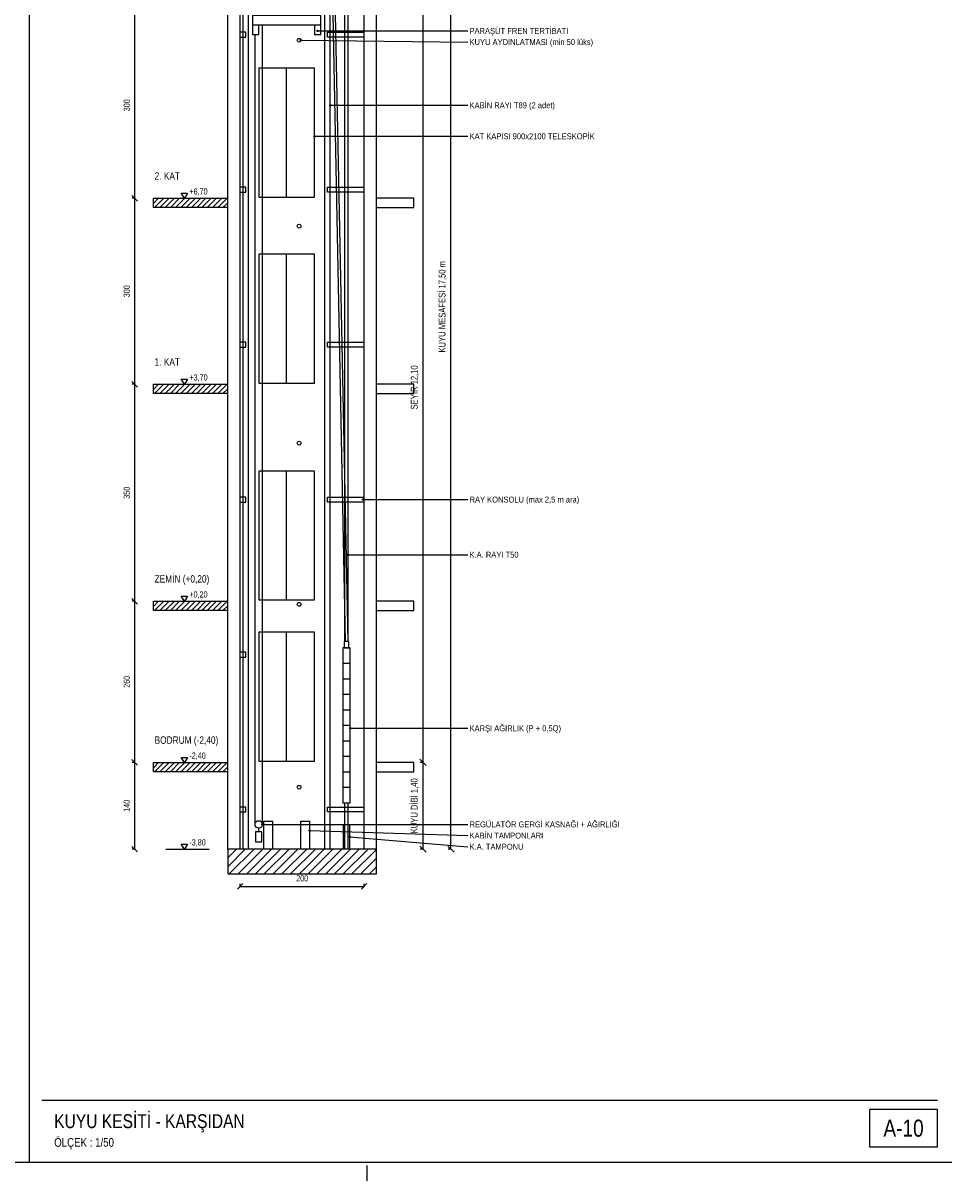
# Model space of a CAD drawing. Header units: centimetres. Extents: x 0 to 14595, y -30 to 2970.
# Tile 19 of 37: x 10945 to 12430, y -30 to 1838. Entities that reach past the tile are written whole.
import ezdxf
from ezdxf.enums import TextEntityAlignment as Align

# ---------------------------------------------------------------- set-up
doc = ezdxf.new("R2010")
doc.units = ezdxf.units.CM
doc.linetypes.add('CENTER', pattern=[40, 25, -5, 5, -5])
for name, color, linetype in [('ASN-ANTET', 4, 'CONTINUOUS'), ('ASN-BASLIK', 5, 'CONTINUOUS'), ('ASN-CERCEVE', 7, 'CONTINUOUS'), ('ASN-DUVAR', 7, 'CONTINUOUS'), ('ASN-EKSEN', 8, 'CENTER'), ('ASN-HALAT', 6, 'CONTINUOUS'), ('ASN-KA', 30, 'CONTINUOUS'), ('ASN-KABIN', 5, 'CONTINUOUS'), ('ASN-KAPI', 3, 'CONTINUOUS'), ('ASN-KOT', 2, 'CONTINUOUS'), ('ASN-MOTOR', 6, 'CONTINUOUS'), ('ASN-OLCU', 3, 'CONTINUOUS'), ('ASN-RAY', 1, 'CONTINUOUS'), ('ASN-TARAMA', 8, 'CONTINUOUS'), ('ASN-YAZI', 4, 'CONTINUOUS'), ('ASN-YUK', 1, 'CONTINUOUS')]:
    doc.layers.add(name, color=color, linetype=linetype)
doc.styles.get("Standard").update_dxf_attribs({"font": 'arial.ttf', "width": 0.8})

msp = doc.modelspace()

# ---------------------------------------------------------------- linework, layer by layer
at = {"layer": 'ASN-ANTET'}
msp.add_line((10975, 100), (12420, 100), dxfattribs=at)
msp.add_lwpolyline([(12310, 25), (12420, 25), (12420, 85), (12310, 85)], close=True, dxfattribs=at)
at = {"layer": 'ASN-CERCEVE'}
msp.add_line((10955, 0), (10955, 2970), dxfattribs=at)
for points in [[(0, 0), (14595, 0), (14595, 2970), (0, 2970)], [(100, 0), (14570, 0), (14570, 2970), (100, 2970)]]:
    msp.add_lwpolyline(points, close=True, dxfattribs=at)
at = {"layer": 'ASN-DUVAR'}
for p, q in [((11275, 505), (11275, 2255)), ((11295, 505), (11295, 2255)), ((11495, 505), (11495, 2255)), ((11515, 505), (11515, 2255))]:
    msp.add_line(p, q, dxfattribs=at)
for points in [[(11275, 1540), (11155, 1540), (11155, 1555), (11275, 1555)], [(11515, 1540), (11575, 1540), (11575, 1555), (11515, 1555)], [(11275, 1240), (11155, 1240), (11155, 1255), (11275, 1255)], [(11515, 1240), (11575, 1240), (11575, 1255), (11515, 1255)], [(11275, 890), (11155, 890), (11155, 905), (11275, 905)], [(11515, 890), (11575, 890), (11575, 905), (11515, 905)], [(11275, 630), (11155, 630), (11155, 645), (11275, 645)], [(11515, 630), (11575, 630), (11575, 645), (11515, 645)]]:
    msp.add_lwpolyline(points, dxfattribs=at)
msp.add_lwpolyline([(11275, 465), (11515, 465), (11515, 505), (11275, 505)], close=True, dxfattribs=at)
at = {"layer": 'ASN-EKSEN'}
msp.add_line((11500, -30), (11500, -5), dxfattribs=at)
at = {"layer": 'ASN-HALAT'}
for p, q in [((11435.5, 2290), (11464.5, 840)), ((11439.5, 2290), (11468.5, 840)), ((11331, 545), (11331, 1835)), ((11319, 545), (11319, 1819))]:
    msp.add_line(p, q, dxfattribs=at)
msp.add_lwpolyline([(11462.5, 830), (11470.5, 830), (11470.5, 840), (11462.5, 840)], close=True, dxfattribs=at)
at = {"layer": 'ASN-KA'}
for p, q in [((11460.5, 805), (11472.5, 805)), ((11460.5, 780), (11472.5, 780)), ((11460.5, 755), (11472.5, 755)), ((11460.5, 730), (11472.5, 730)), ((11460.5, 705), (11472.5, 705)), ((11460.5, 680), (11472.5, 680)), ((11460.5, 655), (11472.5, 655)), ((11460.5, 630), (11472.5, 630)), ((11460.5, 605), (11472.5, 605))]:
    msp.add_line(p, q, dxfattribs=at)
msp.add_lwpolyline([(11460.5, 580), (11472.5, 580), (11472.5, 830), (11460.5, 830)], close=True, dxfattribs=at)
at = {"layer": 'ASN-KABIN'}
msp.add_lwpolyline([(11315, 1835), (11425, 1835), (11425, 1850), (11315, 1850)], close=True, dxfattribs=at)
at = {"layer": 'ASN-KAPI'}
for p, q in [((11370, 1557), (11370, 1765)), ((11370, 1257), (11370, 1465)), ((11370, 907), (11370, 1115)), ((11370, 647), (11370, 855))]:
    msp.add_line(p, q, dxfattribs=at)
for points in [[(11325, 1557), (11415, 1557), (11415, 1765), (11325, 1765)], [(11325, 1257), (11415, 1257), (11415, 1465), (11325, 1465)], [(11325, 907), (11415, 907), (11415, 1115), (11325, 1115)], [(11325, 647), (11415, 647), (11415, 855), (11325, 855)]]:
    msp.add_lwpolyline(points, close=True, dxfattribs=at)
at = {"layer": 'ASN-KOT'}
for p, q in [((11175, 1555), (11245, 1555)), ((11175, 1255), (11245, 1255)), ((11175, 905), (11245, 905)), ((11175, 645), (11245, 645)), ((11175, 505), (11245, 505))]:
    msp.add_line(p, q, dxfattribs=at)
for points in [[(11205, 1555), (11200, 1563), (11210, 1563)], [(11205, 1255), (11200, 1263), (11210, 1263)], [(11205, 905), (11200, 913), (11210, 913)], [(11205, 645), (11200, 653), (11210, 653)], [(11205, 505), (11200, 513), (11210, 513)]]:
    msp.add_lwpolyline(points, close=True, dxfattribs=at)
at = {"layer": 'ASN-MOTOR'}
msp.add_line((11325, 533), (11325, 539), dxfattribs=at)
msp.add_lwpolyline([(11320, 517), (11330, 517), (11330, 533), (11320, 533)], close=True, dxfattribs=at)
for centre, radius in [((11390, 1810), 3), ((11390, 1510), 3), ((11390, 1160), 3), ((11390, 900), 3), ((11390, 605), 3), ((11325, 545), 6)]:
    msp.add_circle(centre, radius, dxfattribs=at)
at = {"layer": 'ASN-OLCU'}
for p, q in [((11635, 505), (11635, 2255)), ((11125, 1555), (11125, 1855)), ((11590, 645), (11590, 1855)), ((11129.5, 1550.5), (11120.5, 1559.5)), ((11129.5, 1550.5), (11120.5, 1559.5)), ((11125, 1555), (11121, 1555)), ((11125, 1555), (11121, 1555)), ((11125, 1255), (11125, 1555)), ((11129.5, 1250.5), (11120.5, 1259.5)), ((11129.5, 1250.5), (11120.5, 1259.5)), ((11125, 1255), (11121, 1255)), ((11125, 1255), (11121, 1255)), ((11125, 905), (11125, 1255)), ((11129.5, 900.5), (11120.5, 909.5)), ((11129.5, 900.5), (11120.5, 909.5)), ((11125, 905), (11121, 905)), ((11125, 905), (11121, 905)), ((11125, 645), (11125, 905)), ((11129.5, 640.5), (11120.5, 649.5)), ((11129.5, 640.5), (11120.5, 649.5)), ((11125, 645), (11121, 645)), ((11125, 645), (11121, 645)), ((11125, 505), (11125, 645)), ((11595, 640.1), (11585, 650)), ((11595, 640.1), (11585, 650)), ((11590, 645), (11585.6, 645)), ((11590, 645), (11585.6, 645)), ((11590, 505), (11590, 645)), ((11129.5, 500.5), (11120.5, 509.5)), ((11125, 505), (11121, 505)), ((11595, 500.1), (11585, 510)), ((11590, 505), (11585.6, 505)), ((11640, 500.1), (11630, 510)), ((11635, 505), (11630.6, 505)), ((11290.5, 440.5), (11299.5, 449.5)), ((11295, 445), (11295, 449)), ((11490.5, 440.5), (11499.5, 449.5)), ((11495, 445), (11495, 449)), ((11295, 445), (11495, 445))]:
    msp.add_line(p, q, dxfattribs=at)
at = {"layer": 'ASN-RAY'}
for p, q in [((11299.6, 505), (11299.6, 2255)), ((11308.5, 505), (11308.5, 2255)), ((11431.5, 505), (11431.5, 2255)), ((11440.4, 505), (11440.4, 2255)), ((11464, 840), (11464, 2255)), ((11469, 840), (11469, 2255)), ((11464, 505), (11464, 580)), ((11469, 505), (11469, 580))]:
    msp.add_line(p, q, dxfattribs=at)
for points in [[(11295, 1815), (11304, 1815), (11304, 1823), (11295, 1823)], [(11495, 1815), (11436, 1815), (11436, 1823), (11495, 1823)], [(11295, 1565), (11304, 1565), (11304, 1573), (11295, 1573)], [(11495, 1565), (11436, 1565), (11436, 1573), (11495, 1573)], [(11295, 1315), (11304, 1315), (11304, 1323), (11295, 1323)], [(11495, 1315), (11436, 1315), (11436, 1323), (11495, 1323)], [(11295, 1065), (11304, 1065), (11304, 1073), (11295, 1073)], [(11495, 1065), (11436, 1065), (11436, 1073), (11495, 1073)], [(11295, 815), (11304, 815), (11304, 823), (11295, 823)], [(11295, 565), (11304, 565), (11304, 573), (11295, 573)], [(11495, 565), (11436, 565), (11436, 573), (11495, 573)]]:
    msp.add_lwpolyline(points, dxfattribs=at)
at = {"layer": 'ASN-TARAMA'}
for p, q in [((11155, 1546.5), (11163.5, 1555)), ((11157, 1540), (11172, 1555)), ((11165.5, 1540), (11180.5, 1555)), ((11173.9, 1540), (11188.9, 1555)), ((11182.4, 1540), (11197.4, 1555)), ((11190.9, 1540), (11205.9, 1555)), ((11199.4, 1540), (11214.4, 1555)), ((11207.9, 1540), (11222.9, 1555)), ((11216.4, 1540), (11231.4, 1555)), ((11224.9, 1540), (11239.9, 1555)), ((11233.3, 1540), (11248.3, 1555)), ((11241.8, 1540), (11256.8, 1555)), ((11250.3, 1540), (11265.3, 1555)), ((11258.8, 1540), (11273.8, 1555)), ((11267.3, 1540), (11275, 1547.7)), ((11155, 1246.5), (11163.5, 1255)), ((11157, 1240), (11172, 1255)), ((11165.5, 1240), (11180.5, 1255)), ((11173.9, 1240), (11188.9, 1255)), ((11182.4, 1240), (11197.4, 1255)), ((11190.9, 1240), (11205.9, 1255)), ((11199.4, 1240), (11214.4, 1255)), ((11207.9, 1240), (11222.9, 1255)), ((11216.4, 1240), (11231.4, 1255)), ((11224.9, 1240), (11239.9, 1255)), ((11233.3, 1240), (11248.3, 1255)), ((11241.8, 1240), (11256.8, 1255)), ((11250.3, 1240), (11265.3, 1255)), ((11258.8, 1240), (11273.8, 1255)), ((11267.3, 1240), (11275, 1247.7)), ((11155, 896.5), (11163.5, 905)), ((11157, 890), (11172, 905)), ((11165.5, 890), (11180.5, 905)), ((11173.9, 890), (11188.9, 905)), ((11182.4, 890), (11197.4, 905)), ((11190.9, 890), (11205.9, 905)), ((11199.4, 890), (11214.4, 905)), ((11207.9, 890), (11222.9, 905)), ((11216.4, 890), (11231.4, 905)), ((11224.9, 890), (11239.9, 905)), ((11233.3, 890), (11248.3, 905)), ((11241.8, 890), (11256.8, 905)), ((11250.3, 890), (11265.3, 905)), ((11258.8, 890), (11273.8, 905)), ((11267.3, 890), (11275, 897.7)), ((11155, 636.5), (11163.5, 645)), ((11157, 630), (11172, 645)), ((11165.5, 630), (11180.5, 645)), ((11173.9, 630), (11188.9, 645)), ((11182.4, 630), (11197.4, 645)), ((11190.9, 630), (11205.9, 645)), ((11199.4, 630), (11214.4, 645)), ((11207.9, 630), (11222.9, 645)), ((11216.4, 630), (11231.4, 645)), ((11224.9, 630), (11239.9, 645)), ((11233.3, 630), (11248.3, 645)), ((11241.8, 630), (11256.8, 645)), ((11250.3, 630), (11265.3, 645)), ((11258.8, 630), (11273.8, 645)), ((11267.3, 630), (11275, 637.7)), ((11275, 490.9), (11289.1, 505)), ((11275, 476.7), (11303.3, 505)), ((11277.4, 465), (11317.4, 505)), ((11291.6, 465), (11331.6, 505)), ((11305.7, 465), (11345.7, 505)), ((11319.9, 465), (11359.9, 505)), ((11334, 465), (11374, 505)), ((11348.1, 465), (11388.1, 505)), ((11362.3, 465), (11402.3, 505)), ((11376.4, 465), (11416.4, 505)), ((11390.6, 465), (11430.6, 505)), ((11404.7, 465), (11444.7, 505)), ((11418.8, 465), (11458.8, 505)), ((11433, 465), (11473, 505)), ((11447.1, 465), (11487.1, 505)), ((11461.3, 465), (11501.3, 505)), ((11475.4, 465), (11515, 504.6)), ((11489.6, 465), (11515, 490.4)), ((11503.7, 465), (11515, 476.3))]:
    msp.add_line(p, q, dxfattribs=at)
at = {"layer": 'ASN-YAZI'}
for p, q in [((11420, 1825), (11662, 1825)), ((11393, 1810), (11662, 1807)), ((11440.4, 1705), (11662, 1705)), ((11415, 1655), (11662, 1655)), ((11493, 1069), (11662, 1069)), ((11469, 980), (11662, 980)), ((11472.5, 700), (11662, 700)), ((11331, 545), (11662, 545)), ((11407, 535), (11662, 527)), ((11471.5, 525), (11662, 508.9))]:
    msp.add_line(p, q, dxfattribs=at)
for centre in [(11420, 1825), (11393, 1810), (11440.4, 1705), (11415, 1655), (11493, 1069), (11469, 980), (11472.5, 700), (11331, 545), (11407, 535), (11471.5, 525)]:
    msp.add_circle(centre, 1.2, dxfattribs=at)
at = {"layer": 'ASN-YUK'}
for points in [[(11315, 1819), (11325, 1819), (11325, 1834), (11315, 1834)], [(11415, 1819), (11425, 1819), (11425, 1834), (11415, 1834)]]:
    msp.add_lwpolyline(points, close=True, dxfattribs=at)
for points in [[(11333, 505), (11333, 550), (11347, 550), (11347, 505)], [(11393, 505), (11393, 550), (11407, 550), (11407, 505)], [(11461.5, 505), (11461.5, 545), (11471.5, 545), (11471.5, 505)]]:
    msp.add_lwpolyline(points, dxfattribs=at)

# ---------------------------------------------------------------- texts
at = {"layer": 'ASN-ANTET', "width": 0.8}
msp.add_text('A-10', height=27.5, dxfattribs=at).set_placement((12365, 55), align=Align.MIDDLE_CENTER)
msp.add_text('ÖLÇEK : 1/50', height=14, dxfattribs=at).set_placement((10995, 25))
at = {"layer": 'ASN-BASLIK', "width": 0.8}
for s, height, p in [('2. KAT', 12, (11157, 1585)), ('1. KAT', 12, (11157, 1285)), ('ZEMİN (+0,20)', 12, (11157, 935)), ('BODRUM (-2,40)', 12, (11157, 675)), ('KUYU KESİTİ - KARŞIDAN', 22.5, (10995, 55))]:
    msp.add_text(s, height=height, dxfattribs=at).set_placement(p)
at = {"layer": 'ASN-KOT', "width": 0.8}
for s, p in [('+6,70', (11213, 1558)), ('+3,70', (11213, 1258)), ('+0,20', (11213, 908)), ('-2,40', (11213, 648)), ('-3,80', (11213, 508))]:
    msp.add_text(s, height=10, dxfattribs=at).set_placement(p, align=Align.BOTTOM_LEFT)
at = {"layer": 'ASN-OLCU', "width": 0.8}
for s, height, p in [('300', 10, (11120, 1705)), ('KUYU MESAFESİ 17,50 m', 11, (11629.5, 1380)), ('300', 10, (11120, 1405)), ('SEYİR 12,10', 11, (11584.5, 1250)), ('350', 10, (11120, 1080)), ('260', 10, (11120, 775)), ('KUYU DİBİ 1,40', 11, (11584.5, 575)), ('140', 10, (11120, 575))]:
    msp.add_text(s, height=height, rotation=90, dxfattribs=at).set_placement(p, align=Align.BOTTOM_CENTER)
msp.add_text('200', height=10, dxfattribs=at).set_placement((11395, 450), align=Align.BOTTOM_CENTER)
at = {"layer": 'ASN-YAZI', "width": 0.8}
for s, p in [('PARAŞÜT FREN TERTİBATI', (11665, 1825)), ('KUYU AYDINLATMASI (min 50 lüks)', (11665, 1807)), ('KABİN RAYI T89 (2 adet)', (11665, 1705)), ('KAT KAPISI 900x2100 TELESKOPİK', (11665, 1655)), ('RAY KONSOLU (max 2,5 m ara)', (11665, 1069)), ('K.A. RAYI T50', (11665, 980)), ('KARŞI AĞIRLIK (P + 0,5Q)', (11665, 700)), ('REGÜLATÖR GERGİ KASNAĞI + AĞIRLIĞI', (11665, 545)), ('KABİN TAMPONLARI', (11665, 527)), ('K.A. TAMPONU', (11665, 508.9))]:
    msp.add_text(s, height=9.5, dxfattribs=at).set_placement(p, align=Align.MIDDLE_LEFT)

doc.saveas('drawing.dxf')
